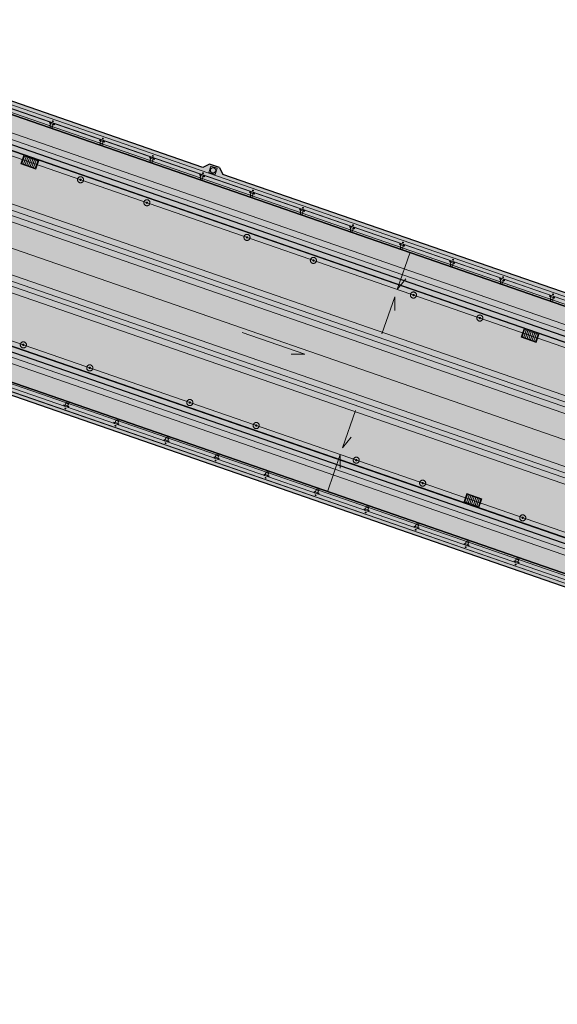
# Model space of a CAD drawing. Header units: metres. Extents: x 7508979 to 7510298, y 5841961 to 5842536.
# Tile 42 of 64: x 7509781 to 7509801, y 5842416 to 5842453. Entities that reach past the tile are written whole.
import ezdxf

# ---------------------------------------------------------------- set-up
doc = ezdxf.new("R2010")
doc.units = ezdxf.units.M
doc.linetypes.add('ACAD_ISO10W100', pattern=[18, 12, -3, 0, -3])
doc.linetypes.add('DASHED', pattern=[0.75, 0.5, -0.25])
for name, color, linetype, lineweight in [('013_AKP-Osie-2', 142, 'ACAD_ISO10W100', 18), ('01_AKP-Beton-widok', 44, 'Continuous', 30), ('07_AKP-Wyposazenie', 133, 'Continuous', 18), ('08_JK_beton_przerywana', 40, 'DASHED', 9), ('09_JK_stal_przerywana', 90, 'DASHED', 9), ('13_WYPOSAŻENIE_CIENKIE', 81, 'Continuous', 18), ('16_JK_wyposażenie cienka', 200, 'Continuous', 13), ('AKP-Beton-widok', 44, 'Continuous', 30), ('AKP-Opisy', 7, 'Continuous', 13)]:
    doc.layers.add(name, color=color, linetype=linetype, lineweight=lineweight)
doc.layers.add('03_AKP-Kreskowania', color=7, linetype='Continuous', lineweight=9, true_color=0xa6a6a6)

msp = doc.modelspace()

# ---------------------------------------------------------------- hatches: boundary and pattern name
at = {"layer": '03_AKP-Kreskowania', "ltscale": 100, "transparency": 33554687}
h = msp.add_hatch(dxfattribs=at)
h.set_pattern_fill('GRASS', color=256, scale=0.045, angle=160.9032)
h.set_pattern_definition([(250.90316, (7511633.8898, 5841844.2328), (0.49932114, -1.028167), [0.2143125, -1.4021336]), (205.90316, (7511633.8898, 5841844.2328), (0.49932114, -1.028167), [0.2143125, -0.9286875]), (295.90316, (7511633.8898, 5841844.2328), (1.028167, 0.49932114), [0.2143125, -0.9286875])])
edge = h.paths.add_edge_path()
edge.add_spline(control_points=[(7509560.428, 5842502.042), (7509560.976, 5842501.827), (7509562.224, 5842501.368), (7509563.485, 5842500.974), (7509564.203, 5842500.78)], knot_values=[19454.944206, 19454.944206, 19454.944206, 19454.944206, 21223.462374, 23456.740739, 23456.740739, 23456.740739, 23456.740739], degree=3, periodic=0)
edge.add_line((7509564.203, 5842500.78), (7509567.942, 5842511.58))
edge.add_line((7509567.942, 5842511.58), (7509567.945, 5842511.601))
edge.add_line((7509567.945, 5842511.601), (7509564.265, 5842513.123))
edge.add_line((7509564.265, 5842513.123), (7509560.428, 5842502.042))
edge = h.paths.add_edge_path()
edge.add_spline(control_points=[(7509557.96, 5842503.098), (7509558.5, 5842502.847), (7509559.045, 5842502.608), (7509559.593, 5842502.379)], knot_values=[24358.247031, 24358.247031, 24358.247031, 24358.247031, 26137.75858, 26137.75858, 26137.75858, 26137.75858], degree=3, periodic=0)
edge.add_line((7509559.593, 5842502.379), (7509563.432, 5842513.467))
edge.add_line((7509563.432, 5842513.467), (7509561.786, 5842514.148))
edge.add_line((7509561.786, 5842514.148), (7509557.96, 5842503.098))
edge = h.paths.add_edge_path()
edge.add_line((7509571.9, 5842523.027), (7509571.912, 5842523.045))
edge.add_line((7509571.912, 5842523.045), (7509575.65, 5842533.845))
edge.add_spline(control_points=[(7509575.65, 5842533.845), (7509574.966, 5842534.136), (7509573.732, 5842534.607), (7509572.467, 5842535.017), (7509571.904, 5842535.187)], knot_values=[19454.944206, 19454.944206, 19454.944206, 19454.944206, 21688.222571, 23456.740739, 23456.740739, 23456.740739, 23456.740739], degree=3, periodic=0)
edge.add_line((7509571.904, 5842535.187), (7509568.067, 5842524.106))
edge.add_line((7509568.067, 5842524.106), (7509571.9, 5842523.027))
edge = h.paths.add_edge_path()
edge.add_line((7509565.485, 5842524.833), (7509567.199, 5842524.351))
edge.add_line((7509567.199, 5842524.351), (7509571.038, 5842535.439))
edge.add_spline(control_points=[(7509571.038, 5842535.439), (7509570.467, 5842535.598), (7509569.891, 5842535.746), (7509569.311, 5842535.883)], knot_values=[24358.247031, 24358.247031, 24358.247031, 24358.247031, 26137.75858, 26137.75858, 26137.75858, 26137.75858], degree=3, periodic=0)
edge.add_line((7509569.311, 5842535.883), (7509565.485, 5842524.833))
edge = h.paths.add_edge_path()
edge.add_line((7509887.633, 5842386.674), (7509887.585, 5842386.691))
edge.add_line((7509887.585, 5842386.691), (7509891.94, 5842399.269))
edge.add_line((7509891.94, 5842399.269), (7509891.864, 5842399.293))
edge.add_line((7509891.864, 5842399.293), (7509887.479, 5842386.628))
edge.add_spline(control_points=[(7509887.479, 5842386.628), (7509887.954, 5842386.375), (7509890.784, 5842384.953), (7509893.631, 5842383.885), (7509896.087, 5842383.23), (7509896.113, 5842383.223)], knot_values=[21013.433794, 21013.433794, 21013.433794, 21013.433794, 22562.78043, 30165.17056, 30248.311095, 30248.311095, 30248.311095, 30248.311095], degree=3, periodic=0)
edge.add_line((7509896.113, 5842383.223), (7509900.72, 5842396.528))
edge.add_line((7509900.72, 5842396.528), (7509891.988, 5842399.254))
edge.add_line((7509891.988, 5842399.254), (7509887.633, 5842386.674))
edge = h.paths.add_edge_path()
edge.add_line((7509903.483, 5842409.68), (7509906.986, 5842419.799))
edge.add_spline(control_points=[(7509906.986, 5842419.799), (7509906.32, 5842420.076), (7509903.682, 5842421.115), (7509900.933, 5842421.938), (7509898.837, 5842422.185)], knot_values=[9690.860076, 9690.860076, 9690.860076, 9690.860076, 11850.095835, 18161.631326, 18161.631326, 18161.631326, 18161.631326], degree=3, periodic=0)
edge.add_line((7509898.837, 5842422.185), (7509895.51, 5842412.576))
edge.add_line((7509895.51, 5842412.576), (7509895.509, 5842412.571))
edge.add_line((7509895.509, 5842412.571), (7509903.483, 5842409.68))
at = {"layer": '03_AKP-Kreskowania', "ltscale": 100, "transparency": 33554572}
h = msp.add_hatch(color=256, dxfattribs=at)
h.dxf.hatch_style = 1
h.paths.add_polyline_path([(7509771.812, 5842451.331), (7509809.205, 5842438.385), (7509809.712, 5842439.85), (7509772.319, 5842452.796)])
at = {"layer": '03_AKP-Kreskowania', "ltscale": 100, "transparency": 33554636}
h = msp.add_hatch(color=256, dxfattribs=at)
h.dxf.hatch_style = 1
h.paths.add_polyline_path([(7509771.614, 5842451.188), (7509809.271, 5842438.151), (7509809.337, 5842438.34), (7509771.68, 5842451.377)])
at = {"layer": '03_AKP-Kreskowania', "ltscale": 100, "transparency": 33554508}
h = msp.add_hatch(color=256, dxfattribs=at)
h.dxf.hatch_style = 1
h.paths.add_polyline_path([(7509769.277, 5842444.59), (7509807.029, 5842431.519), (7509809.319, 5842438.134), (7509771.567, 5842451.205)])
at = {"layer": '03_AKP-Kreskowania', "ltscale": 100, "transparency": 33554572}
h = msp.add_hatch(color=256, dxfattribs=at)
h.dxf.hatch_style = 1
h.paths.add_polyline_path([(7509787.452, 5842447.557), (7509788.208, 5842447.295), (7509788.084, 5842447.55), (7509787.707, 5842447.68)])
at = {"layer": '03_AKP-Kreskowania', "ltscale": 100, "transparency": 33554636}
h = msp.add_hatch(color=256, dxfattribs=at)
h.dxf.hatch_style = 1
h.paths.add_polyline_path([(7509769.259, 5842444.384), (7509806.916, 5842431.347), (7509806.981, 5842431.536), (7509769.324, 5842444.573)])
at = {"layer": '03_AKP-Kreskowania', "ltscale": 100, "transparency": 33554572}
h = msp.add_hatch(color=256, dxfattribs=at)
h.dxf.hatch_style = 1
h.paths.add_polyline_path([(7509768.884, 5842442.874), (7509806.276, 5842429.928), (7509806.784, 5842431.393), (7509769.391, 5842444.339)])

# ---------------------------------------------------------------- linework, layer by layer
at = {"layer": '013_AKP-Osie-2', "ltscale": 100}
for p, q in [((7509902.654, 5842402.116), (7509563.636, 5842519.491)), ((7509901.574, 5842398.997), (7509562.556, 5842516.372)), ((7509903.734, 5842405.235), (7509582.485, 5842516.457))]:
    msp.add_line(p, q, dxfattribs=at)
at = {"layer": '01_AKP-Beton-widok', "ltscale": 100}
for p, q in [((7509787.707, 5842447.68), (7509787.452, 5842447.557)), ((7509788.084, 5842447.55), (7509787.707, 5842447.68)), ((7509788.084, 5842447.55), (7509788.208, 5842447.295))]:
    msp.add_line(p, q, dxfattribs=at)
at = {"layer": '07_AKP-Wyposazenie', "ltscale": 100}
for p, q in [((7509903.799, 5842405.423), (7509564.781, 5842522.798)), ((7509901.509, 5842398.808), (7509562.49, 5842516.183))]:
    msp.add_line(p, q, dxfattribs=at)
at = {"layer": '08_JK_beton_przerywana', "ltscale": 400}
for p, q in [((7509808.687, 5842438.761), (7509772.447, 5842451.307)), ((7509808.762, 5842438.978), (7509772.523, 5842451.525)), ((7509808.553, 5842438.373), (7509772.313, 5842450.92)), ((7509808.628, 5842438.591), (7509772.388, 5842451.137)), ((7509807.934, 5842436.587), (7509771.695, 5842449.134)), ((7509807.8, 5842436.2), (7509771.561, 5842448.747)), ((7509807.859, 5842436.37), (7509771.62, 5842448.917)), ((7509807.725, 5842435.982), (7509771.485, 5842448.529)), ((7509807.031, 5842433.979), (7509770.792, 5842446.526)), ((7509807.106, 5842434.196), (7509770.867, 5842446.743)), ((7509806.897, 5842433.591), (7509770.658, 5842446.138)), ((7509806.972, 5842433.809), (7509770.733, 5842446.355)), ((7509806.279, 5842431.805), (7509770.039, 5842444.352)), ((7509806.145, 5842431.418), (7509769.905, 5842443.965)), ((7509806.204, 5842431.588), (7509769.964, 5842444.135)), ((7509806.069, 5842431.201), (7509769.83, 5842443.747))]:
    msp.add_line(p, q, dxfattribs=at)
at = {"layer": '09_JK_stal_przerywana', "ltscale": 200}
for p, q in [((7509575.619, 5842520.616), (7509892.531, 5842410.895)), ((7509575.662, 5842520.741), (7509892.574, 5842411.02)), ((7509572.357, 5842511.197), (7509889.27, 5842401.476)), ((7509572.314, 5842511.072), (7509889.227, 5842401.351))]:
    msp.add_line(p, q, dxfattribs=at)
at = {"layer": '09_JK_stal_przerywana', "ltscale": 100}
for centre, radius in [((7509782.832, 5842447.093), 0.115), ((7509782.832, 5842447.093), 0.025), ((7509785.341, 5842446.225), 0.115), ((7509785.341, 5842446.225), 0.025), ((7509789.121, 5842444.916), 0.115), ((7509789.121, 5842444.916), 0.025), ((7509791.629, 5842444.047), 0.115), ((7509791.629, 5842444.047), 0.025), ((7509795.409, 5842442.739), 0.115), ((7509795.409, 5842442.739), 0.025), ((7509797.918, 5842441.87), 0.115), ((7509797.918, 5842441.87), 0.025), ((7509780.672, 5842440.856), 0.115), ((7509780.672, 5842440.856), 0.025), ((7509783.181, 5842439.987), 0.115), ((7509783.181, 5842439.987), 0.025), ((7509786.961, 5842438.678), 0.115), ((7509786.961, 5842438.678), 0.025), ((7509789.47, 5842437.81), 0.115), ((7509789.47, 5842437.81), 0.025), ((7509793.25, 5842436.501), 0.115), ((7509793.25, 5842436.501), 0.025), ((7509795.758, 5842435.633), 0.115), ((7509795.758, 5842435.633), 0.025), ((7509799.538, 5842434.324), 0.115), ((7509799.538, 5842434.324), 0.025)]:
    msp.add_circle(centre, radius, dxfattribs=at)
at = {"layer": '13_WYPOSAŻENIE_CIENKIE', "ltscale": 100}
msp.add_lwpolyline([(7509787.761, 5842447.609), (7509787.679, 5842447.372), (7509787.915, 5842447.29), (7509787.997, 5842447.527)], close=True, dxfattribs=at)
msp.add_circle((7509787.838, 5842447.449), 0.1, dxfattribs=at)
at = {"layer": '16_JK_wyposażenie cienka'}
for p, q in [((7509565.194, 5842523.992), (7509893.696, 5842410.259)), ((7509565.201, 5842524.012), (7509893.703, 5842410.279)), ((7509565.22, 5842524.066), (7509893.721, 5842410.333)), ((7509575.617, 5842520.612), (7509892.53, 5842410.891)), ((7509575.663, 5842520.745), (7509892.576, 5842411.023)), ((7509562.051, 5842514.915), (7509901.07, 5842397.54)), ((7509562.07, 5842514.969), (7509901.089, 5842397.594)), ((7509562.077, 5842514.989), (7509901.096, 5842397.614)), ((7509572.359, 5842511.201), (7509889.271, 5842401.479)), ((7509572.313, 5842511.068), (7509889.225, 5842401.347)), ((7509781.655, 5842449.23), (7509781.677, 5842449.27)), ((7509781.703, 5842449.214), (7509781.655, 5842449.23)), ((7509781.677, 5842449.139), (7509781.717, 5842449.257)), ((7509781.717, 5842449.257), (7509781.677, 5842449.139)), ((7509781.711, 5842449.116), (7509781.73, 5842449.109)), ((7509781.731, 5842449.114), (7509781.714, 5842449.12)), ((7509781.724, 5842449.122), (7509781.717, 5842449.103)), ((7509781.812, 5842449.224), (7509781.771, 5842449.107)), ((7509781.774, 5842449.115), (7509781.812, 5842449.224)), ((7509781.844, 5842449.165), (7509781.797, 5842449.181)), ((7509781.852, 5842449.21), (7509781.844, 5842449.165)), ((7509783.545, 5842448.576), (7509783.567, 5842448.616)), ((7509783.593, 5842448.56), (7509783.545, 5842448.576)), ((7509783.567, 5842448.485), (7509783.607, 5842448.602)), ((7509783.607, 5842448.602), (7509783.567, 5842448.485)), ((7509783.601, 5842448.462), (7509783.62, 5842448.455)), ((7509783.621, 5842448.46), (7509783.604, 5842448.466)), ((7509783.614, 5842448.468), (7509783.607, 5842448.449)), ((7509783.702, 5842448.569), (7509783.661, 5842448.452)), ((7509783.664, 5842448.461), (7509783.702, 5842448.569)), ((7509783.734, 5842448.511), (7509783.687, 5842448.527)), ((7509783.742, 5842448.556), (7509783.734, 5842448.511)), ((7509785.435, 5842447.922), (7509785.457, 5842447.962)), ((7509785.483, 5842447.905), (7509785.435, 5842447.922)), ((7509785.457, 5842447.831), (7509785.497, 5842447.948)), ((7509785.497, 5842447.948), (7509785.457, 5842447.831)), ((7509785.592, 5842447.915), (7509785.551, 5842447.798)), ((7509785.554, 5842447.806), (7509785.592, 5842447.915)), ((7509785.624, 5842447.856), (7509785.577, 5842447.873)), ((7509785.632, 5842447.901), (7509785.624, 5842447.856)), ((7509785.491, 5842447.807), (7509785.51, 5842447.801)), ((7509785.511, 5842447.806), (7509785.494, 5842447.812)), ((7509785.504, 5842447.813), (7509785.497, 5842447.794)), ((7509787.325, 5842447.267), (7509787.347, 5842447.307)), ((7509787.373, 5842447.251), (7509787.325, 5842447.267)), ((7509787.347, 5842447.176), (7509787.387, 5842447.294)), ((7509787.387, 5842447.294), (7509787.347, 5842447.176)), ((7509787.381, 5842447.153), (7509787.4, 5842447.146)), ((7509787.4, 5842447.151), (7509787.383, 5842447.157)), ((7509787.394, 5842447.159), (7509787.387, 5842447.14)), ((7509787.482, 5842447.261), (7509787.441, 5842447.144)), ((7509787.444, 5842447.152), (7509787.482, 5842447.261)), ((7509787.514, 5842447.202), (7509787.467, 5842447.218)), ((7509787.522, 5842447.247), (7509787.514, 5842447.202)), ((7509789.215, 5842446.613), (7509789.237, 5842446.653)), ((7509789.262, 5842446.597), (7509789.215, 5842446.613)), ((7509789.237, 5842446.522), (7509789.277, 5842446.639)), ((7509789.277, 5842446.639), (7509789.237, 5842446.522)), ((7509789.271, 5842446.499), (7509789.29, 5842446.492)), ((7509789.29, 5842446.497), (7509789.273, 5842446.503)), ((7509789.284, 5842446.505), (7509789.277, 5842446.486)), ((7509789.372, 5842446.606), (7509789.331, 5842446.489)), ((7509789.334, 5842446.498), (7509789.372, 5842446.606)), ((7509789.404, 5842446.548), (7509789.357, 5842446.564)), ((7509789.412, 5842446.593), (7509789.404, 5842446.548)), ((7509791.105, 5842445.959), (7509791.127, 5842445.999)), ((7509791.152, 5842445.942), (7509791.105, 5842445.959)), ((7509791.127, 5842445.868), (7509791.167, 5842445.985)), ((7509791.167, 5842445.985), (7509791.127, 5842445.868)), ((7509791.161, 5842445.844), (7509791.18, 5842445.838)), ((7509791.18, 5842445.843), (7509791.163, 5842445.849)), ((7509791.173, 5842445.85), (7509791.167, 5842445.831)), ((7509791.262, 5842445.952), (7509791.221, 5842445.835)), ((7509791.224, 5842445.843), (7509791.262, 5842445.952)), ((7509791.294, 5842445.893), (7509791.247, 5842445.91)), ((7509791.302, 5842445.938), (7509791.294, 5842445.893)), ((7509792.995, 5842445.304), (7509793.017, 5842445.344)), ((7509793.042, 5842445.288), (7509792.995, 5842445.304)), ((7509793.016, 5842445.213), (7509793.057, 5842445.331)), ((7509793.057, 5842445.331), (7509793.016, 5842445.213)), ((7509793.152, 5842445.298), (7509793.111, 5842445.181)), ((7509793.114, 5842445.189), (7509793.152, 5842445.298)), ((7509793.191, 5842445.284), (7509793.184, 5842445.239)), ((7509793.051, 5842445.19), (7509793.07, 5842445.183)), ((7509793.07, 5842445.188), (7509793.053, 5842445.194)), ((7509793.063, 5842445.196), (7509793.057, 5842445.177)), ((7509793.184, 5842445.239), (7509793.137, 5842445.255)), ((7509794.885, 5842444.65), (7509794.907, 5842444.69)), ((7509794.932, 5842444.634), (7509794.885, 5842444.65)), ((7509794.906, 5842444.559), (7509794.947, 5842444.676)), ((7509794.947, 5842444.676), (7509794.906, 5842444.559)), ((7509794.941, 5842444.536), (7509794.959, 5842444.529)), ((7509794.96, 5842444.534), (7509794.943, 5842444.54)), ((7509794.953, 5842444.542), (7509794.947, 5842444.523)), ((7509795.041, 5842444.643), (7509795.001, 5842444.526)), ((7509795.004, 5842444.535), (7509795.041, 5842444.643)), ((7509795.074, 5842444.585), (7509795.027, 5842444.601)), ((7509795.081, 5842444.63), (7509795.074, 5842444.585)), ((7509796.775, 5842443.996), (7509796.797, 5842444.036)), ((7509796.822, 5842443.979), (7509796.775, 5842443.996)), ((7509796.796, 5842443.905), (7509796.837, 5842444.022)), ((7509796.837, 5842444.022), (7509796.796, 5842443.905)), ((7509796.831, 5842443.881), (7509796.849, 5842443.875)), ((7509796.85, 5842443.88), (7509796.833, 5842443.886)), ((7509796.843, 5842443.887), (7509796.837, 5842443.869)), ((7509796.931, 5842443.989), (7509796.891, 5842443.872)), ((7509796.894, 5842443.88), (7509796.931, 5842443.989)), ((7509796.964, 5842443.93), (7509796.917, 5842443.947)), ((7509796.971, 5842443.975), (7509796.964, 5842443.93)), ((7509798.665, 5842443.341), (7509798.687, 5842443.381)), ((7509798.712, 5842443.325), (7509798.665, 5842443.341)), ((7509798.686, 5842443.25), (7509798.727, 5842443.368)), ((7509798.727, 5842443.368), (7509798.686, 5842443.25)), ((7509798.72, 5842443.227), (7509798.739, 5842443.22)), ((7509798.74, 5842443.225), (7509798.723, 5842443.231)), ((7509798.733, 5842443.233), (7509798.727, 5842443.214)), ((7509798.821, 5842443.335), (7509798.781, 5842443.218)), ((7509798.784, 5842443.226), (7509798.821, 5842443.335)), ((7509798.854, 5842443.276), (7509798.807, 5842443.292)), ((7509798.861, 5842443.321), (7509798.854, 5842443.276)), ((7509800.555, 5842442.687), (7509800.577, 5842442.727)), ((7509800.602, 5842442.671), (7509800.555, 5842442.687)), ((7509800.576, 5842442.596), (7509800.617, 5842442.713)), ((7509800.617, 5842442.713), (7509800.576, 5842442.596)), ((7509800.711, 5842442.681), (7509800.671, 5842442.563)), ((7509800.674, 5842442.572), (7509800.711, 5842442.681)), ((7509800.751, 5842442.667), (7509800.744, 5842442.622)), ((7509800.61, 5842442.573), (7509800.629, 5842442.566)), ((7509800.63, 5842442.571), (7509800.613, 5842442.577)), ((7509800.623, 5842442.579), (7509800.617, 5842442.56)), ((7509800.744, 5842442.622), (7509800.697, 5842442.638)), ((7509782.206, 5842438.595), (7509782.199, 5842438.55)), ((7509782.253, 5842438.579), (7509782.206, 5842438.595)), ((7509782.279, 5842438.653), (7509782.239, 5842438.536)), ((7509782.239, 5842438.536), (7509782.279, 5842438.653)), ((7509782.337, 5842438.64), (7509782.32, 5842438.645)), ((7509782.321, 5842438.65), (7509782.34, 5842438.644)), ((7509782.327, 5842438.638), (7509782.333, 5842438.657)), ((7509782.333, 5842438.503), (7509782.374, 5842438.62)), ((7509782.371, 5842438.612), (7509782.333, 5842438.503)), ((7509782.395, 5842438.529), (7509782.348, 5842438.546)), ((7509782.373, 5842438.489), (7509782.395, 5842438.529)), ((7509784.096, 5842437.941), (7509784.089, 5842437.896)), ((7509784.143, 5842437.924), (7509784.096, 5842437.941)), ((7509784.169, 5842437.999), (7509784.129, 5842437.882)), ((7509784.129, 5842437.882), (7509784.169, 5842437.999)), ((7509784.227, 5842437.985), (7509784.21, 5842437.991)), ((7509784.211, 5842437.996), (7509784.23, 5842437.99)), ((7509784.217, 5842437.983), (7509784.223, 5842438.002)), ((7509784.223, 5842437.849), (7509784.264, 5842437.966)), ((7509784.261, 5842437.958), (7509784.223, 5842437.849)), ((7509784.285, 5842437.875), (7509784.238, 5842437.891)), ((7509784.263, 5842437.835), (7509784.285, 5842437.875)), ((7509785.986, 5842437.286), (7509785.979, 5842437.241)), ((7509786.033, 5842437.27), (7509785.986, 5842437.286)), ((7509786.059, 5842437.345), (7509786.019, 5842437.227)), ((7509786.019, 5842437.227), (7509786.059, 5842437.345)), ((7509786.117, 5842437.331), (7509786.1, 5842437.337)), ((7509786.101, 5842437.342), (7509786.119, 5842437.335)), ((7509786.107, 5842437.329), (7509786.113, 5842437.348)), ((7509786.113, 5842437.195), (7509786.154, 5842437.312)), ((7509786.151, 5842437.303), (7509786.113, 5842437.195)), ((7509786.175, 5842437.221), (7509786.128, 5842437.237)), ((7509786.153, 5842437.181), (7509786.175, 5842437.221)), ((7509787.876, 5842436.632), (7509787.869, 5842436.587)), ((7509787.923, 5842436.616), (7509787.876, 5842436.632)), ((7509787.949, 5842436.69), (7509787.909, 5842436.573)), ((7509787.909, 5842436.573), (7509787.949, 5842436.69)), ((7509787.99, 5842436.687), (7509788.009, 5842436.681)), ((7509788.007, 5842436.677), (7509787.99, 5842436.682)), ((7509787.997, 5842436.675), (7509788.003, 5842436.694)), ((7509788.003, 5842436.54), (7509788.044, 5842436.657)), ((7509788.041, 5842436.649), (7509788.003, 5842436.54)), ((7509788.065, 5842436.566), (7509788.018, 5842436.583)), ((7509788.043, 5842436.526), (7509788.065, 5842436.566)), ((7509789.766, 5842435.978), (7509789.758, 5842435.933)), ((7509789.813, 5842435.961), (7509789.766, 5842435.978)), ((7509789.839, 5842436.036), (7509789.798, 5842435.919)), ((7509789.798, 5842435.919), (7509789.839, 5842436.036)), ((7509789.88, 5842436.033), (7509789.899, 5842436.027)), ((7509789.897, 5842436.022), (7509789.88, 5842436.028)), ((7509789.887, 5842436.02), (7509789.893, 5842436.039)), ((7509789.893, 5842435.886), (7509789.934, 5842436.003)), ((7509789.931, 5842435.995), (7509789.893, 5842435.886)), ((7509789.955, 5842435.912), (7509789.908, 5842435.928)), ((7509789.933, 5842435.872), (7509789.955, 5842435.912)), ((7509791.656, 5842435.323), (7509791.648, 5842435.278)), ((7509791.703, 5842435.307), (7509791.656, 5842435.323)), ((7509791.729, 5842435.382), (7509791.688, 5842435.264)), ((7509791.688, 5842435.264), (7509791.729, 5842435.382)), ((7509791.77, 5842435.379), (7509791.789, 5842435.372)), ((7509791.787, 5842435.368), (7509791.77, 5842435.374)), ((7509791.777, 5842435.366), (7509791.783, 5842435.385)), ((7509791.783, 5842435.232), (7509791.823, 5842435.349)), ((7509791.821, 5842435.34), (7509791.783, 5842435.232)), ((7509791.845, 5842435.258), (7509791.798, 5842435.274)), ((7509791.823, 5842435.218), (7509791.845, 5842435.258)), ((7509793.546, 5842434.669), (7509793.538, 5842434.624)), ((7509793.593, 5842434.653), (7509793.546, 5842434.669)), ((7509793.619, 5842434.727), (7509793.578, 5842434.61)), ((7509793.578, 5842434.61), (7509793.619, 5842434.727)), ((7509793.66, 5842434.724), (7509793.679, 5842434.718)), ((7509793.677, 5842434.714), (7509793.66, 5842434.719)), ((7509793.666, 5842434.712), (7509793.673, 5842434.731)), ((7509793.673, 5842434.577), (7509793.713, 5842434.694)), ((7509793.71, 5842434.686), (7509793.673, 5842434.577)), ((7509793.735, 5842434.603), (7509793.688, 5842434.62)), ((7509793.713, 5842434.563), (7509793.735, 5842434.603)), ((7509795.436, 5842434.015), (7509795.428, 5842433.97)), ((7509795.483, 5842433.998), (7509795.436, 5842434.015)), ((7509795.509, 5842434.073), (7509795.468, 5842433.956)), ((7509795.468, 5842433.956), (7509795.509, 5842434.073)), ((7509795.55, 5842434.07), (7509795.569, 5842434.064)), ((7509795.567, 5842434.059), (7509795.55, 5842434.065)), ((7509795.556, 5842434.057), (7509795.563, 5842434.076)), ((7509795.563, 5842433.923), (7509795.603, 5842434.04)), ((7509795.6, 5842434.032), (7509795.563, 5842433.923)), ((7509795.625, 5842433.949), (7509795.577, 5842433.965)), ((7509795.603, 5842433.909), (7509795.625, 5842433.949)), ((7509797.399, 5842433.419), (7509797.358, 5842433.301)), ((7509797.358, 5842433.301), (7509797.399, 5842433.419)), ((7509797.456, 5842433.405), (7509797.439, 5842433.411)), ((7509797.44, 5842433.416), (7509797.459, 5842433.409)), ((7509797.446, 5842433.403), (7509797.453, 5842433.422)), ((7509797.453, 5842433.269), (7509797.493, 5842433.386)), ((7509797.49, 5842433.377), (7509797.453, 5842433.269)), ((7509797.326, 5842433.36), (7509797.318, 5842433.315)), ((7509797.373, 5842433.344), (7509797.326, 5842433.36)), ((7509797.515, 5842433.295), (7509797.467, 5842433.311)), ((7509797.493, 5842433.255), (7509797.515, 5842433.295)), ((7509799.216, 5842432.706), (7509799.208, 5842432.661)), ((7509799.263, 5842432.69), (7509799.216, 5842432.706)), ((7509799.289, 5842432.764), (7509799.248, 5842432.647)), ((7509799.248, 5842432.647), (7509799.289, 5842432.764)), ((7509799.346, 5842432.751), (7509799.329, 5842432.756)), ((7509799.33, 5842432.762), (7509799.349, 5842432.755)), ((7509799.336, 5842432.749), (7509799.343, 5842432.768)), ((7509799.343, 5842432.614), (7509799.383, 5842432.731)), ((7509799.38, 5842432.723), (7509799.343, 5842432.614)), ((7509799.405, 5842432.64), (7509799.357, 5842432.657)), ((7509799.383, 5842432.6), (7509799.405, 5842432.64))]:
    msp.add_line(p, q, dxfattribs=at)
at = {"layer": '16_JK_wyposażenie cienka', "ltscale": 10}
for p, q in [((7509781.797, 5842449.181), (7509781.703, 5842449.214)), ((7509783.687, 5842448.527), (7509783.593, 5842448.56)), ((7509785.577, 5842447.873), (7509785.483, 5842447.905)), ((7509787.467, 5842447.218), (7509787.373, 5842447.251)), ((7509789.357, 5842446.564), (7509789.262, 5842446.597)), ((7509791.247, 5842445.91), (7509791.152, 5842445.942)), ((7509793.137, 5842445.255), (7509793.042, 5842445.288)), ((7509795.027, 5842444.601), (7509794.932, 5842444.634)), ((7509796.917, 5842443.947), (7509796.822, 5842443.979)), ((7509798.807, 5842443.292), (7509798.712, 5842443.325)), ((7509800.697, 5842442.638), (7509800.602, 5842442.671)), ((7509782.348, 5842438.546), (7509782.253, 5842438.579)), ((7509784.238, 5842437.891), (7509784.143, 5842437.924)), ((7509786.128, 5842437.237), (7509786.033, 5842437.27)), ((7509788.018, 5842436.583), (7509787.923, 5842436.616)), ((7509789.908, 5842435.928), (7509789.813, 5842435.961)), ((7509791.798, 5842435.274), (7509791.703, 5842435.307)), ((7509793.688, 5842434.62), (7509793.593, 5842434.653)), ((7509795.577, 5842433.965), (7509795.483, 5842433.998)), ((7509797.467, 5842433.311), (7509797.373, 5842433.344)), ((7509799.357, 5842432.657), (7509799.263, 5842432.69))]:
    msp.add_line(p, q, dxfattribs=at)
at = {"layer": '16_JK_wyposażenie cienka', "ltscale": 100}
for p, q in [((7509780.678, 5842447.686), (7509780.773, 5842447.96)), ((7509780.837, 5842447.938), (7509780.742, 5842447.664)), ((7509780.805, 5842447.641), (7509780.9, 5842447.915)), ((7509780.964, 5842447.893), (7509780.869, 5842447.619)), ((7509780.933, 5842447.597), (7509781.028, 5842447.871)), ((7509781.092, 5842447.849), (7509780.997, 5842447.575)), ((7509781.061, 5842447.553), (7509781.155, 5842447.827)), ((7509799.577, 5842441.142), (7509799.672, 5842441.416)), ((7509799.736, 5842441.394), (7509799.641, 5842441.12)), ((7509799.705, 5842441.098), (7509799.8, 5842441.372)), ((7509799.863, 5842441.35), (7509799.769, 5842441.076)), ((7509799.832, 5842441.054), (7509799.927, 5842441.328)), ((7509799.991, 5842441.306), (7509799.896, 5842441.032)), ((7509799.96, 5842441.01), (7509800.055, 5842441.284)), ((7509797.418, 5842434.905), (7509797.513, 5842435.179)), ((7509797.576, 5842435.157), (7509797.481, 5842434.883)), ((7509797.545, 5842434.861), (7509797.64, 5842435.135)), ((7509797.704, 5842435.113), (7509797.609, 5842434.838)), ((7509797.673, 5842434.816), (7509797.768, 5842435.09)), ((7509797.831, 5842435.068), (7509797.737, 5842434.794)), ((7509797.8, 5842434.772), (7509797.895, 5842435.046))]:
    msp.add_line(p, q, dxfattribs=at)
at = {"layer": '16_JK_wyposażenie cienka'}
for points in [[(7509781.812, 5842449.224), (7509781.769, 5842449.101), (7509781.675, 5842449.134), (7509781.717, 5842449.257)], [(7509783.702, 5842448.569), (7509783.659, 5842448.447), (7509783.565, 5842448.479), (7509783.607, 5842448.602)], [(7509785.592, 5842447.915), (7509785.549, 5842447.792), (7509785.455, 5842447.825), (7509785.497, 5842447.948)], [(7509787.482, 5842447.261), (7509787.439, 5842447.138), (7509787.345, 5842447.171), (7509787.387, 5842447.294)], [(7509789.372, 5842446.606), (7509789.329, 5842446.484), (7509789.235, 5842446.516), (7509789.277, 5842446.639)], [(7509791.262, 5842445.952), (7509791.219, 5842445.829), (7509791.125, 5842445.862), (7509791.167, 5842445.985)], [(7509793.152, 5842445.298), (7509793.109, 5842445.175), (7509793.014, 5842445.208), (7509793.057, 5842445.331)], [(7509795.041, 5842444.643), (7509794.999, 5842444.521), (7509794.904, 5842444.553), (7509794.947, 5842444.676)], [(7509796.931, 5842443.989), (7509796.889, 5842443.866), (7509796.794, 5842443.899), (7509796.837, 5842444.022)], [(7509798.821, 5842443.335), (7509798.779, 5842443.212), (7509798.684, 5842443.245), (7509798.727, 5842443.368)], [(7509800.711, 5842442.681), (7509800.669, 5842442.558), (7509800.574, 5842442.59), (7509800.617, 5842442.713)], [(7509782.333, 5842438.503), (7509782.376, 5842438.626), (7509782.281, 5842438.659), (7509782.239, 5842438.536)], [(7509784.223, 5842437.849), (7509784.266, 5842437.972), (7509784.171, 5842438.005), (7509784.129, 5842437.882)], [(7509786.113, 5842437.195), (7509786.156, 5842437.317), (7509786.061, 5842437.35), (7509786.019, 5842437.227)], [(7509788.003, 5842436.54), (7509788.046, 5842436.663), (7509787.951, 5842436.696), (7509787.909, 5842436.573)], [(7509789.893, 5842435.886), (7509789.935, 5842436.009), (7509789.841, 5842436.042), (7509789.798, 5842435.919)], [(7509791.783, 5842435.232), (7509791.825, 5842435.354), (7509791.731, 5842435.387), (7509791.688, 5842435.264)], [(7509793.673, 5842434.577), (7509793.715, 5842434.7), (7509793.621, 5842434.733), (7509793.578, 5842434.61)], [(7509795.563, 5842433.923), (7509795.605, 5842434.046), (7509795.511, 5842434.079), (7509795.468, 5842433.956)], [(7509797.453, 5842433.269), (7509797.495, 5842433.391), (7509797.401, 5842433.424), (7509797.358, 5842433.301)], [(7509799.343, 5842432.614), (7509799.385, 5842432.737), (7509799.291, 5842432.77), (7509799.248, 5842432.647)]]:
    msp.add_lwpolyline(points, dxfattribs=at)
for points in [[(7509781.767, 5842449.102), (7509781.742, 5842449.028), (7509781.676, 5842449.051), (7509781.701, 5842449.125)], [(7509783.657, 5842448.447), (7509783.632, 5842448.374), (7509783.566, 5842448.397), (7509783.591, 5842448.47)], [(7509785.547, 5842447.793), (7509785.522, 5842447.719), (7509785.456, 5842447.742), (7509785.481, 5842447.816)], [(7509787.437, 5842447.139), (7509787.412, 5842447.065), (7509787.346, 5842447.088), (7509787.371, 5842447.162)], [(7509789.327, 5842446.484), (7509789.302, 5842446.411), (7509789.236, 5842446.434), (7509789.261, 5842446.507)], [(7509791.217, 5842445.83), (7509791.192, 5842445.756), (7509791.126, 5842445.779), (7509791.151, 5842445.853)], [(7509793.107, 5842445.176), (7509793.082, 5842445.102), (7509793.015, 5842445.125), (7509793.041, 5842445.199)], [(7509794.997, 5842444.521), (7509794.972, 5842444.448), (7509794.905, 5842444.471), (7509794.931, 5842444.544)], [(7509796.887, 5842443.867), (7509796.861, 5842443.793), (7509796.795, 5842443.816), (7509796.821, 5842443.89)], [(7509798.777, 5842443.213), (7509798.751, 5842443.139), (7509798.685, 5842443.162), (7509798.711, 5842443.236)], [(7509800.667, 5842442.558), (7509800.641, 5842442.485), (7509800.575, 5842442.508), (7509800.601, 5842442.581)], [(7509782.374, 5842438.627), (7509782.399, 5842438.7), (7509782.333, 5842438.723), (7509782.308, 5842438.65)], [(7509784.264, 5842437.972), (7509784.289, 5842438.046), (7509784.223, 5842438.069), (7509784.198, 5842437.995)], [(7509786.154, 5842437.318), (7509786.179, 5842437.392), (7509786.113, 5842437.415), (7509786.088, 5842437.341)], [(7509788.044, 5842436.664), (7509788.069, 5842436.737), (7509788.003, 5842436.76), (7509787.978, 5842436.687)], [(7509789.934, 5842436.009), (7509789.959, 5842436.083), (7509789.893, 5842436.106), (7509789.867, 5842436.032)], [(7509791.824, 5842435.355), (7509791.849, 5842435.429), (7509791.783, 5842435.452), (7509791.757, 5842435.378)], [(7509793.713, 5842434.701), (7509793.739, 5842434.774), (7509793.673, 5842434.797), (7509793.647, 5842434.724)], [(7509795.603, 5842434.046), (7509795.629, 5842434.12), (7509795.563, 5842434.143), (7509795.537, 5842434.069)], [(7509797.493, 5842433.392), (7509797.519, 5842433.466), (7509797.453, 5842433.489), (7509797.427, 5842433.415)], [(7509799.383, 5842432.738), (7509799.409, 5842432.811), (7509799.343, 5842432.834), (7509799.317, 5842432.761)]]:
    msp.add_lwpolyline(points, close=True, dxfattribs=at)
at = {"layer": '16_JK_wyposażenie cienka', "ltscale": 100}
for points in [[(7509781.257, 5842447.824), (7509780.69, 5842448.02), (7509780.576, 5842447.689), (7509781.143, 5842447.493)], [(7509781.219, 5842447.805), (7509780.709, 5842447.982), (7509780.614, 5842447.708), (7509781.124, 5842447.531)], [(7509800.157, 5842441.28), (7509799.59, 5842441.477), (7509799.475, 5842441.146), (7509800.042, 5842440.95)], [(7509800.119, 5842441.262), (7509799.608, 5842441.438), (7509799.513, 5842441.164), (7509800.024, 5842440.988)], [(7509797.997, 5842435.043), (7509797.43, 5842435.239), (7509797.316, 5842434.908), (7509797.883, 5842434.712)], [(7509797.959, 5842435.024), (7509797.449, 5842435.201), (7509797.354, 5842434.927), (7509797.864, 5842434.75)]]:
    msp.add_lwpolyline(points, close=True, dxfattribs=at)
at = {"layer": '16_JK_wyposażenie cienka'}
for centre, radius in [((7509781.694, 5842449.249), 0.015), ((7509781.694, 5842449.249), 0.013), ((7509781.788, 5842449.306), 0.015), ((7509781.826, 5842449.203), 0.015), ((7509781.826, 5842449.203), 0.013), ((7509783.678, 5842448.652), 0.015), ((7509783.584, 5842448.595), 0.015), ((7509783.584, 5842448.595), 0.013), ((7509783.716, 5842448.549), 0.015), ((7509783.716, 5842448.549), 0.013), ((7509785.473, 5842447.94), 0.015), ((7509785.473, 5842447.94), 0.013), ((7509785.567, 5842447.998), 0.015), ((7509785.606, 5842447.894), 0.015), ((7509785.606, 5842447.894), 0.013), ((7509787.363, 5842447.286), 0.015), ((7509787.363, 5842447.286), 0.013), ((7509787.457, 5842447.343), 0.015), ((7509787.496, 5842447.24), 0.015), ((7509787.496, 5842447.24), 0.013), ((7509789.253, 5842446.632), 0.015), ((7509789.253, 5842446.632), 0.013), ((7509789.347, 5842446.689), 0.015), ((7509789.386, 5842446.586), 0.015), ((7509789.386, 5842446.586), 0.013), ((7509791.237, 5842446.035), 0.015), ((7509791.143, 5842445.977), 0.015), ((7509791.143, 5842445.977), 0.013), ((7509791.276, 5842445.931), 0.015), ((7509791.276, 5842445.931), 0.013), ((7509793.033, 5842445.323), 0.015), ((7509793.033, 5842445.323), 0.013), ((7509793.127, 5842445.38), 0.015), ((7509793.166, 5842445.277), 0.015), ((7509793.166, 5842445.277), 0.013), ((7509794.923, 5842444.669), 0.015), ((7509794.923, 5842444.669), 0.013), ((7509795.017, 5842444.726), 0.015), ((7509795.055, 5842444.623), 0.015), ((7509795.055, 5842444.623), 0.013), ((7509796.813, 5842444.014), 0.015), ((7509796.813, 5842444.014), 0.013), ((7509796.907, 5842444.072), 0.015), ((7509796.945, 5842443.968), 0.015), ((7509796.945, 5842443.968), 0.013), ((7509798.797, 5842443.417), 0.015), ((7509798.703, 5842443.36), 0.015), ((7509798.703, 5842443.36), 0.013), ((7509798.835, 5842443.314), 0.015), ((7509798.835, 5842443.314), 0.013), ((7509800.593, 5842442.706), 0.015), ((7509800.593, 5842442.706), 0.013), ((7509800.687, 5842442.763), 0.015), ((7509800.725, 5842442.66), 0.015), ((7509800.725, 5842442.66), 0.013), ((7509782.225, 5842438.557), 0.015), ((7509782.225, 5842438.557), 0.013), ((7509782.263, 5842438.453), 0.015), ((7509782.357, 5842438.511), 0.015), ((7509782.357, 5842438.511), 0.013), ((7509784.115, 5842437.902), 0.015), ((7509784.115, 5842437.902), 0.013), ((7509784.247, 5842437.857), 0.015), ((7509784.247, 5842437.857), 0.013), ((7509784.153, 5842437.799), 0.015), ((7509786.005, 5842437.248), 0.015), ((7509786.005, 5842437.248), 0.013), ((7509786.043, 5842437.145), 0.015), ((7509786.137, 5842437.202), 0.015), ((7509786.137, 5842437.202), 0.013), ((7509787.895, 5842436.594), 0.015), ((7509787.895, 5842436.594), 0.013), ((7509787.933, 5842436.491), 0.015), ((7509788.027, 5842436.548), 0.015), ((7509788.027, 5842436.548), 0.013), ((7509789.784, 5842435.939), 0.015), ((7509789.784, 5842435.939), 0.013), ((7509789.823, 5842435.836), 0.015), ((7509789.917, 5842435.894), 0.015), ((7509789.917, 5842435.894), 0.013), ((7509791.674, 5842435.285), 0.015), ((7509791.674, 5842435.285), 0.013), ((7509791.807, 5842435.239), 0.015), ((7509791.807, 5842435.239), 0.013), ((7509791.713, 5842435.182), 0.015), ((7509793.564, 5842434.631), 0.015), ((7509793.564, 5842434.631), 0.013), ((7509793.603, 5842434.528), 0.015), ((7509793.697, 5842434.585), 0.015), ((7509793.697, 5842434.585), 0.013), ((7509795.454, 5842433.976), 0.015), ((7509795.454, 5842433.976), 0.013), ((7509795.493, 5842433.873), 0.015), ((7509795.587, 5842433.931), 0.015), ((7509795.587, 5842433.931), 0.013), ((7509797.344, 5842433.322), 0.015), ((7509797.344, 5842433.322), 0.013), ((7509797.383, 5842433.219), 0.015), ((7509797.476, 5842433.276), 0.015), ((7509797.476, 5842433.276), 0.013), ((7509799.234, 5842432.668), 0.015), ((7509799.234, 5842432.668), 0.013), ((7509799.366, 5842432.622), 0.015), ((7509799.366, 5842432.622), 0.013), ((7509799.272, 5842432.565), 0.015)]:
    msp.add_circle(centre, radius, dxfattribs=at)
for centre, start, end in [((7509781.777, 5842449.31), 77.2825, 244.5238), ((7509781.798, 5842449.303), 257.2825, 64.5238), ((7509783.667, 5842448.656), 77.2825, 244.5238), ((7509783.688, 5842448.648), 257.2825, 64.5238), ((7509785.557, 5842448.001), 77.2825, 244.5238), ((7509785.578, 5842447.994), 257.2825, 64.5238), ((7509787.447, 5842447.347), 77.2825, 244.5238), ((7509787.468, 5842447.34), 257.2825, 64.5238), ((7509789.337, 5842446.693), 77.2825, 244.5238), ((7509789.358, 5842446.685), 257.2825, 64.5238), ((7509791.227, 5842446.038), 77.2825, 244.5238), ((7509791.248, 5842446.031), 257.2825, 64.5238), ((7509793.117, 5842445.384), 77.2825, 244.5238), ((7509793.138, 5842445.377), 257.2825, 64.5238), ((7509795.006, 5842444.73), 77.2825, 244.5238), ((7509795.028, 5842444.722), 257.2825, 64.5238), ((7509796.896, 5842444.075), 77.2825, 244.5238), ((7509796.918, 5842444.068), 257.2825, 64.5238), ((7509798.786, 5842443.421), 77.2825, 244.5238), ((7509798.808, 5842443.414), 257.2825, 64.5238), ((7509800.676, 5842442.767), 77.2825, 244.5238), ((7509800.698, 5842442.759), 257.2825, 64.5238), ((7509782.252, 5842438.457), 77.2825, 244.5238), ((7509782.274, 5842438.45), 257.2825, 64.5238), ((7509784.142, 5842437.803), 77.2825, 244.5238), ((7509784.164, 5842437.795), 257.2825, 64.5238), ((7509786.032, 5842437.149), 77.2825, 244.5238), ((7509786.054, 5842437.141), 257.2825, 64.5238), ((7509787.922, 5842436.494), 77.2825, 244.5238), ((7509787.943, 5842436.487), 257.2825, 64.5238), ((7509789.812, 5842435.84), 77.2825, 244.5238), ((7509789.833, 5842435.832), 257.2825, 64.5238), ((7509791.702, 5842435.186), 77.2825, 244.5238), ((7509791.723, 5842435.178), 257.2825, 64.5238), ((7509793.592, 5842434.531), 77.2825, 244.5238), ((7509793.613, 5842434.524), 257.2825, 64.5238), ((7509795.482, 5842433.877), 77.2825, 244.5238), ((7509795.503, 5842433.869), 257.2825, 64.5238), ((7509797.372, 5842433.223), 77.2825, 244.5238), ((7509797.393, 5842433.215), 257.2825, 64.5238), ((7509799.262, 5842432.568), 77.2825, 244.5238), ((7509799.283, 5842432.561), 257.2825, 64.5238)]:
    msp.add_arc(centre, 0.00875, start, end, dxfattribs=at)
at = {"layer": 'AKP-Beton-widok', "ltscale": 100}
for p, q in [((7509892.563, 5842409.525), (7509575.134, 5842519.425)), ((7509890.142, 5842402.532), (7509572.713, 5842512.432)), ((7509889.635, 5842401.068), (7509572.206, 5842510.968)), ((7509787.452, 5842447.557), (7509754.383, 5842459.006)), ((7509809.806, 5842439.817), (7509788.208, 5842447.295))]:
    msp.add_line(p, q, dxfattribs=at)
at = {"layer": 'AKP-Opisy'}
for points in [[(7509795.288, 5842444.352), (7509794.8, 5842442.943), (7509795.119, 5842443.35)], [(7509794.22, 5842441.267), (7509794.708, 5842442.676), (7509794.707, 5842442.159)], [(7509788.944, 5842441.326), (7509791.305, 5842440.508), (7509790.788, 5842440.509)], [(7509793.219, 5842438.377), (7509792.731, 5842436.968), (7509793.051, 5842437.374)], [(7509792.157, 5842435.309), (7509792.645, 5842436.717), (7509792.644, 5842436.2)]]:
    msp.add_lwpolyline(points, dxfattribs=at)

doc.saveas('drawing.dxf')
